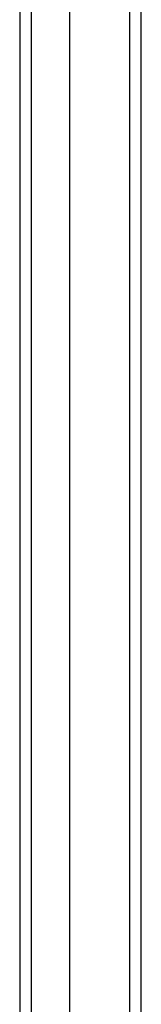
# Model space of a CAD drawing. Header units: inches. Extents: x 11 to 130, y 11 to 79.
# Tile 20 of 57: x 78.18 to 79.046, y 37.704 to 44.734. Entities that reach past the tile are written whole.
import ezdxf

# ---------------------------------------------------------------- set-up
doc = ezdxf.new("R2010")
doc.units = ezdxf.units.IN
doc.header["$MEASUREMENT"] = 0
doc.layers.add('Visible Edges(ANSI)', color=7, linetype='Continuous', lineweight=25)
doc.layers.add('Visible Tangent Edges(ANSI)', color=7, linetype='Continuous', lineweight=25)

msp = doc.modelspace()

# ---------------------------------------------------------------- linework, layer by layer
at = {"layer": 'Visible Edges(ANSI)'}
for p, q in [((79.0458, 30.7571), (79.0458, 60.5891)), ((78.534, 59.9644), (78.534, 31.3818)), ((78.1797, 59.776), (78.1797, 31.5702))]:
    msp.add_line(p, q, dxfattribs=at)
at = {"layer": 'Visible Tangent Edges(ANSI)'}
for p, q in [((78.9618, 60.5891), (78.9618, 30.7571)), ((78.2637, 31.4552), (78.2637, 59.891))]:
    msp.add_line(p, q, dxfattribs=at)

doc.saveas('drawing.dxf')
